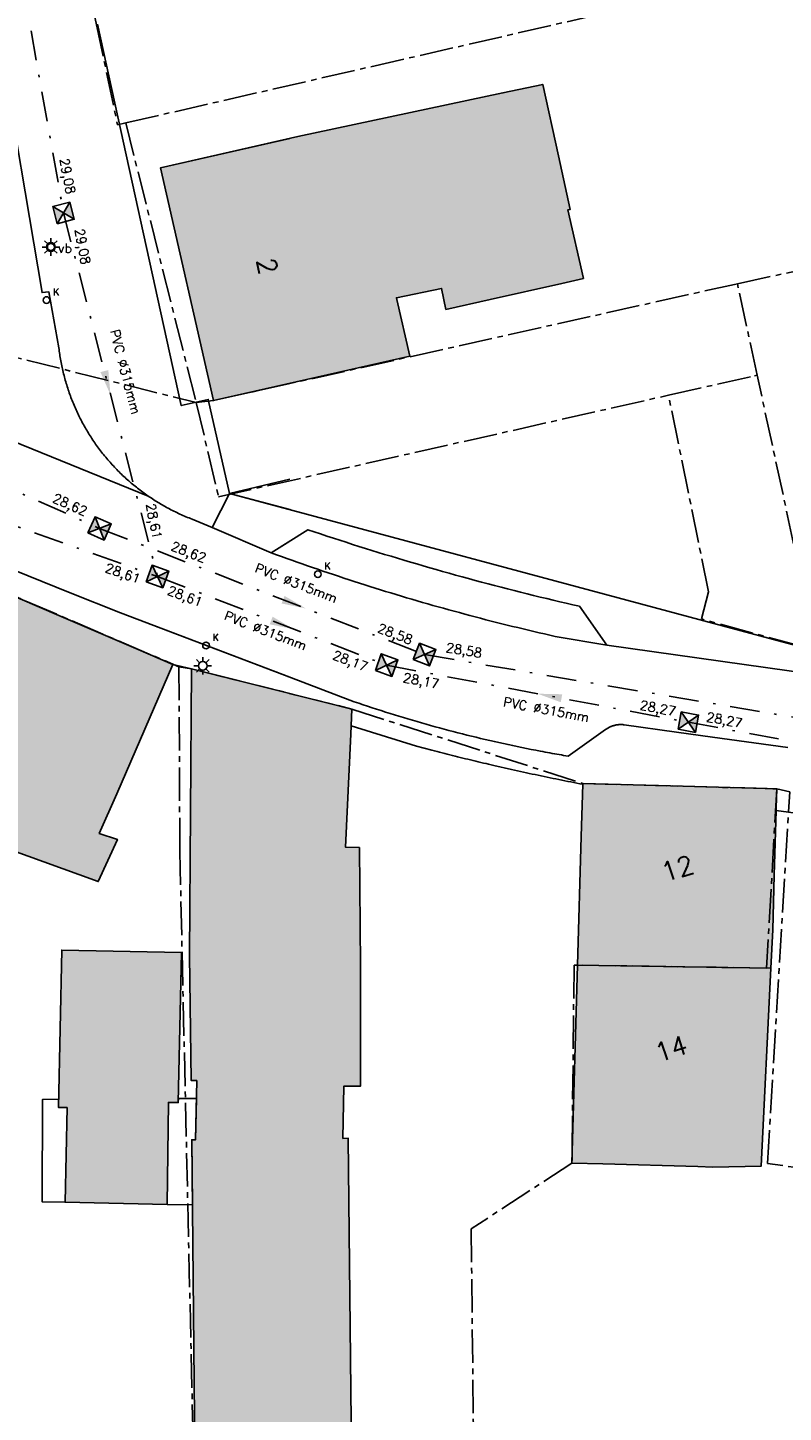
# Model space of a CAD drawing. Header units: metres. Extents: x 202952 to 203755, y 349031 to 349702.
# Tile 61 of 84: x 203429 to 203461, y 349314 to 349373. Entities that reach past the tile are written whole.
import ezdxf
from ezdxf.enums import TextEntityAlignment as Align

# ---------------------------------------------------------------- set-up
doc = ezdxf.new("R2010")
doc.units = ezdxf.units.M
doc.linetypes.add('1-200 CENTER', pattern=[4.28625, 2.8575, -0.47625, 0.47625, -0.47625])
doc.linetypes.add('1-200 DASHDOT', pattern=[2.54, 1.27, -0.635, 0, -0.635])
for name, color, linetype in [('bgt.onbegroeidterreindeel', 252, 'Continuous'), ('PH-BEST-BEBOUWING', 1, 'Continuous'), ('PH-BEST-BEBOUWING-ARCERING', 254, 'Continuous'), ('PH-BEST-BEGROEIIING', 252, 'Continuous'), ('PH-BEST-HUISNUMMER', 7, 'Continuous'), ('PH-BEST-KADASTRALE-GRENS', 240, '1-200 CENTER'), ('PH-BEST-KOLK', 8, 'Continuous'), ('PH-BEST-LICHTMAST-HANDHAVENB', 6, 'Continuous'), ('PH-BEST-PUT-HANDHAVEN', 44, 'Continuous'), ('PH-BEST-RIO-HANDHAVEN-DWA', 44, '1-200 DASHDOT'), ('PH-BEST-RIO-HANDHAVEN-RWA', 44, '1-200 DASHDOT'), ('PH-BEST-RIO-TEKST', 8, 'Continuous'), ('PH-BEST-RIO-TEKST-VLOEIVLAK', 8, 'Continuous'), ('PH-BEST-WEGDEEL', 254, 'Continuous'), ('PH-INM-VERKEERSBORD', 6, 'Continuous')]:
    doc.layers.add(name, color=color, linetype=linetype)
doc.styles.add('RDL_MAATVOERING', font='romans.shx')
doc.styles.add('ROMANS', font='romans.shx')

# ---------------------------------------------------------------- blocks, each defined once
blk = doc.blocks.new('*U50')
blk.add_circle((0, 0), 0.142)
at = {"ltscale": 0.05, "style": 'ROMANS'}
blk.add_text('K', height=0.3, dxfattribs=at).set_placement((0.277, 0.195))
blk = doc.blocks.new('*U27')
blk.add_circle((0, 0), 0.15)
at = {"style": 'RDL_MAATVOERING'}
blk.add_text('vb', height=0.4, dxfattribs=at).set_placement((0.302, -0.254))
blk = doc.blocks.new('*U26')
h = blk.add_hatch(color=256)
h.paths.add_polyline_path([(0, 0), (-0.375, 0.375), (-0.375, -0.375)])
h.paths.add_polyline_path([(0.375, 0.375), (0, 0), (0.375, -0.375)])
for p, q in [((-0.375, -0.375), (0.375, 0.375)), ((-0.375, 0.375), (0.375, -0.375))]:
    blk.add_line(p, q)
blk.add_lwpolyline([(-0.375, -0.375), (0.375, -0.375), (0.375, 0.375), (-0.375, 0.375)], close=True)
blk = doc.blocks.new('Materialisatie')
blk.add_solid([(-1.04, 0.173), (-1.04, -0.173), (0, 0)])
at = {"style": 'ROMANS'}
blk.add_attdef('MATERIALISATIE', (-2.631, 0.657), '', height=0.4, dxfattribs=at)
blk = doc.blocks.new('Lichtmast 2')
at = {"flags": 128}
for points in [[(-0.5, 0), (-0.25, 0)], [(-0.354, 0.354), (-0.177, 0.177)], [(0, 0.25), (0, 0.5)], [(0.177, 0.177), (0.354, 0.354)], [(0.25, 0), (0.5, 0)], [(-0.354, -0.354), (-0.177, -0.177)], [(0, -0.5), (0, -0.25)], [(0.177, -0.177), (0.354, -0.354)]]:
    blk.add_lwpolyline(points, dxfattribs=at)
blk.add_circle((0, 0), 0.25)

msp = doc.modelspace()

# ---------------------------------------------------------------- hatches: boundary and pattern name
at = {"layer": 'PH-BEST-BEBOUWING-ARCERING'}
for points in [[(203446.468, 349362.126), (203446.65, 349361.236), (203448.542, 349361.662), (203451.581, 349362.345), (203452.509, 349362.554), (203451.841, 349365.473), (203451.943, 349365.496), (203451.441, 349367.783), (203450.774, 349370.816), (203449.078, 349370.455), (203440.35, 349368.6), (203434.5, 349367.27), (203436.76, 349357.35), (203445.11, 349359.24), (203444.563, 349361.664), (203444.547, 349361.734)], [(203444.563, 349361.664), (203445.11, 349359.24), (203436.76, 349357.35), (203434.5, 349367.27), (203440.35, 349368.6), (203449.078, 349370.455), (203450.774, 349370.816), (203451.441, 349367.783), (203451.943, 349365.496), (203451.841, 349365.473), (203452.509, 349362.554), (203451.581, 349362.345), (203448.542, 349361.662), (203446.65, 349361.236), (203446.468, 349362.126), (203444.547, 349361.734)], [(203442.496, 349325.927), (203442.266, 349325.921), (203442.304, 349328.143), (203443.008, 349328.144), (203443.017, 349328.438), (203443.013, 349333.289), (203442.965, 349338.31), (203442.38, 349338.32), (203442.601, 349343.145), (203442.617, 349343.488), (203442.65, 349344.21), (203441.583, 349344.477), (203435.82, 349345.92), (203435.731, 349333.713), (203435.808, 349328.381), (203436.043, 349328.383), (203435.991, 349325.86), (203435.832, 349325.862), (203435.976, 349311.104), (203442.014, 349311.163), (203442.639, 349311.169)], [(203435.976, 349311.104), (203435.832, 349325.862), (203435.991, 349325.86), (203436.043, 349328.383), (203435.808, 349328.381), (203435.731, 349333.713), (203435.82, 349345.92), (203441.583, 349344.477), (203442.65, 349344.21), (203442.617, 349343.488), (203442.601, 349343.145), (203442.38, 349338.32), (203442.965, 349338.31), (203443.013, 349333.289), (203443.017, 349328.438), (203443.008, 349328.144), (203442.304, 349328.143), (203442.266, 349325.921), (203442.496, 349325.927), (203442.639, 349311.169), (203442.014, 349311.163)], [(203452.26, 349333.303), (203452.416, 349338.774), (203452.479, 349341.007), (203452.48, 349341.04), (203455.709, 349340.95), (203457.76, 349340.893), (203460.74, 349340.81), (203460.717, 349340.001), (203460.714, 349339.885), (203460.636, 349337.14), (203460.57, 349334.81), (203460.49, 349333.172)], [(203430.154, 349327.238), (203430.295, 349333.944), (203435.392, 349333.837), (203435.257, 349327.444), (203434.834, 349327.453), (203434.784, 349323.106), (203430.435, 349323.198), (203430.52, 349327.23)], [(203458.02, 349324.7), (203457.383, 349324.718), (203453.34, 349324.833), (203452.02, 349324.87), (203452.26, 349333.303), (203460.49, 349333.172), (203460.079, 349324.739)]]:
    msp.add_hatch(color=256, dxfattribs=at).paths.add_polyline_path(points)
for points in [[(203432.639, 349340.605), (203431.889, 349338.914), (203432.666, 349338.656), (203431.845, 349336.862), (203428.044, 349338.24), (203425.141, 349339.292), (203421.166, 349340.733), (203420.583, 349345.135), (203420.49, 349345.84), (203420.764, 349346.477), (203422.414, 349350.314), (203422.471, 349350.447), (203422.86, 349351.35), (203429.252, 349348.595), (203430.27, 349348.156), (203433.554, 349346.742), (203435.02, 349346.11)], [(203430.154, 349327.238), (203430.295, 349333.944), (203435.392, 349333.837), (203435.257, 349327.444), (203434.834, 349327.453), (203434.784, 349323.106), (203430.435, 349323.198), (203430.52, 349327.23)]]:
    msp.add_hatch(color=256, dxfattribs=at).paths.add_polyline_path(points, flags=17)

# ---------------------------------------------------------------- linework, layer by layer
at = {"layer": 'bgt.onbegroeidterreindeel'}
for points in [[(203440, 349368.52), (203434.5, 349367.27), (203436.76, 349357.35), (203440, 349358.083)], [(203428.044, 349338.24), (203431.845, 349336.862), (203432.666, 349338.656), (203431.889, 349338.914), (203432.639, 349340.605), (203435.02, 349346.11), (203435.82, 349345.92), (203435.731, 349333.713), (203435.808, 349328.381), (203436.043, 349328.383), (203435.991, 349325.86), (203435.832, 349325.862), (203435.976, 349311.104)]]:
    msp.add_lwpolyline(points, dxfattribs=at)
msp.add_lwpolyline([(203430.154, 349327.238), (203430.52, 349327.23), (203430.435, 349323.198), (203434.784, 349323.106), (203434.834, 349327.453), (203435.257, 349327.444), (203435.392, 349333.837), (203430.295, 349333.944), (203430.154, 349327.238)], close=True, dxfattribs=at)
at = {"layer": 'PH-BEST-BEBOUWING'}
for points in [[(203444.563, 349361.664), (203445.11, 349359.24), (203436.76, 349357.35), (203434.5, 349367.27), (203440.35, 349368.6), (203449.078, 349370.455), (203450.774, 349370.816), (203451.441, 349367.783), (203451.943, 349365.496), (203451.841, 349365.473), (203452.509, 349362.554), (203451.581, 349362.345), (203448.542, 349361.662), (203446.65, 349361.236), (203446.468, 349362.126), (203444.547, 349361.734), (203444.563, 349361.664)], [(203444.563, 349361.664), (203445.11, 349359.24), (203436.76, 349357.35), (203434.5, 349367.27), (203440.35, 349368.6), (203449.078, 349370.455), (203450.774, 349370.816), (203451.441, 349367.783), (203451.943, 349365.496), (203451.841, 349365.473), (203452.509, 349362.554), (203451.581, 349362.345), (203448.542, 349361.662), (203446.65, 349361.236), (203446.468, 349362.126), (203444.547, 349361.734), (203444.563, 349361.664)], [(203432.639, 349340.605), (203431.889, 349338.914), (203432.666, 349338.656), (203431.845, 349336.862), (203428.044, 349338.24), (203425.141, 349339.292), (203421.166, 349340.733), (203420.583, 349345.135), (203420.49, 349345.84), (203420.764, 349346.477), (203422.414, 349350.314), (203422.471, 349350.447), (203422.86, 349351.35), (203429.252, 349348.595), (203430.27, 349348.156), (203433.554, 349346.742), (203435.02, 349346.11), (203432.639, 349340.605)], [(203435.976, 349311.104), (203435.832, 349325.862), (203435.991, 349325.86), (203436.043, 349328.383), (203435.808, 349328.381), (203435.731, 349333.713), (203435.82, 349345.92), (203441.583, 349344.477), (203442.65, 349344.21), (203442.617, 349343.488), (203442.601, 349343.145), (203442.38, 349338.32), (203442.965, 349338.31), (203443.013, 349333.289), (203443.017, 349328.438), (203443.008, 349328.144), (203442.304, 349328.143), (203442.266, 349325.921), (203442.496, 349325.927), (203442.639, 349311.169), (203442.014, 349311.163), (203435.976, 349311.104)], [(203435.976, 349311.104), (203435.832, 349325.862), (203435.991, 349325.86), (203436.043, 349328.383), (203435.808, 349328.381), (203435.731, 349333.713), (203435.82, 349345.92), (203441.583, 349344.477), (203442.65, 349344.21), (203442.617, 349343.488), (203442.601, 349343.145), (203442.38, 349338.32), (203442.965, 349338.31), (203443.013, 349333.289), (203443.017, 349328.438), (203443.008, 349328.144), (203442.304, 349328.143), (203442.266, 349325.921), (203442.496, 349325.927), (203442.639, 349311.169), (203442.014, 349311.163), (203435.976, 349311.104)], [(203452.26, 349333.303), (203452.416, 349338.774), (203452.479, 349341.007), (203452.48, 349341.04), (203455.709, 349340.95), (203457.76, 349340.893), (203460.74, 349340.81), (203460.717, 349340.001), (203460.714, 349339.885), (203460.636, 349337.14), (203460.57, 349334.81), (203460.49, 349333.172), (203452.26, 349333.303)], [(203430.154, 349327.238), (203430.295, 349333.944), (203435.392, 349333.837), (203435.257, 349327.444), (203434.834, 349327.453), (203434.784, 349323.106), (203430.435, 349323.198), (203430.52, 349327.23), (203430.154, 349327.238)], [(203430.154, 349327.238), (203430.295, 349333.944), (203435.392, 349333.837), (203435.257, 349327.444), (203434.834, 349327.453), (203434.784, 349323.106), (203430.435, 349323.198), (203430.52, 349327.23), (203430.154, 349327.238)], [(203458.02, 349324.7), (203457.383, 349324.718), (203453.34, 349324.833), (203452.02, 349324.87), (203452.26, 349333.303), (203460.49, 349333.172), (203460.079, 349324.739), (203458.02, 349324.7)], [(203430.161, 349327.592), (203430.154, 349327.238), (203430.52, 349327.23), (203430.435, 349323.198), (203429.455, 349323.219), (203429.48, 349327.583), (203430.161, 349327.592)], [(203434.784, 349323.106), (203434.834, 349327.453), (203435.257, 349327.444), (203435.261, 349327.624), (203436.027, 349327.618), (203435.991, 349325.86), (203435.832, 349325.862), (203435.859, 349323.085), (203434.784, 349323.106)]]:
    msp.add_lwpolyline(points, close=True, dxfattribs=at)
at = {"layer": 'PH-BEST-BEGROEIIING'}
msp.add_lwpolyline([(203440, 349352.704), (203437.43, 349353.393), (203440, 349354.004)], dxfattribs=at)
at = {"layer": 'PH-BEST-KADASTRALE-GRENS', "ltscale": 0.5}
for p, q in [((203433.017, 349369.178), (203472.242, 349378.174)), ((203433.017, 349369.178), (203436.023, 349357.264)), ((203459.066, 349362.328), (203464.643, 349363.543)), ((203458.939, 349362.302), (203459.066, 349362.328)), ((203459.906, 349358.431), (203459.066, 349362.328)), ((203420.49, 349361.16), (203436.023, 349357.264)), ((203456.132, 349357.578), (203459.791, 349358.404)), ((203459.791, 349358.404), (203459.906, 349358.431)), ((203462.365, 349347.059), (203459.906, 349358.431)), ((203436.97, 349353.251), (203456.132, 349357.578)), ((203436.023, 349357.264), (203436.97, 349353.251)), ((203460.74, 349340.81), (203461.297, 349340.685))]:
    msp.add_line(p, q, dxfattribs=at)
for points in [[(203430.297, 349380.643), (203430.178, 349380.623), (203431.761, 349373.426), (203432.669, 349369.098), (203433.017, 349369.178)], [(203436.023, 349357.264), (203436.76, 349357.35), (203458.939, 349362.302)], [(203461.783, 349346.883), (203457.533, 349348.047), (203457.837, 349349.207), (203456.132, 349357.578)], [(203419.675, 349352.082), (203422.86, 349351.35), (203435.282, 349346.011)], [(203435.282, 349346.011), (203435.322, 349338.148), (203436.493, 349285.945)], [(203435.282, 349346.011), (203435.322, 349338.148), (203436.493, 349285.945)], [(203435.282, 349346.011), (203435.82, 349345.92), (203442.65, 349344.21), (203452.48, 349341.04), (203460.74, 349340.81)], [(203460.74, 349340.81), (203460.308, 349333.175), (203452.109, 349333.305), (203452.02, 349324.87), (203447.728, 349322.07), (203448.121, 349286.928)], [(203465.123, 349288.364), (203465.238, 349324.175), (203460.339, 349324.85), (203461.297, 349340.685)]]:
    msp.add_lwpolyline(points, dxfattribs=at)
at = {"layer": 'PH-BEST-RIO-HANDHAVEN-DWA'}
for p, q in [((203419.664, 349357.376), (203431.904, 349351.904)), ((203431.904, 349351.904), (203445.744, 349346.528)), ((203445.744, 349346.528), (203492.896, 349338.528))]:
    msp.add_line(p, q, dxfattribs=at)
at = {"layer": 'PH-BEST-RIO-HANDHAVEN-RWA'}
for p, q in [((203422.048, 349412.096), (203430.368, 349365.344)), ((203430.368, 349365.344), (203434.368, 349349.856)), ((203416.704, 349356.16), (203434.368, 349349.856)), ((203434.368, 349349.856), (203444.128, 349346.08)), ((203444.128, 349346.08), (203456.976, 349343.648)), ((203456.976, 349343.648), (203493.808, 349336.864))]:
    msp.add_line(p, q, dxfattribs=at)
at = {"layer": 'PH-BEST-WEGDEEL'}
for points in [[(203431.817, 349373.393), (203435.382, 349357.138), (203436.528, 349357.397), (203437.43, 349353.393), (203436.692, 349351.938), (203435.844, 349352.299), (203435.778, 349352.325), (203435.713, 349352.351), (203435.648, 349352.377), (203435.583, 349352.404), (203435.518, 349352.431), (203435.453, 349352.459), (203435.389, 349352.488), (203435.325, 349352.517), (203435.261, 349352.547), (203435.197, 349352.577), (203435.134, 349352.607), (203435.07, 349352.638), (203435.007, 349352.669), (203434.944, 349352.701), (203434.882, 349352.734), (203434.82, 349352.767), (203434.758, 349352.801), (203434.696, 349352.835), (203434.635, 349352.87), (203434.574, 349352.905), (203434.513, 349352.94), (203434.452, 349352.976), (203434.392, 349353.012), (203434.332, 349353.049), (203434.272, 349353.087), (203434.213, 349353.125), (203434.154, 349353.163), (203434.095, 349353.202), (203434.037, 349353.241), (203433.979, 349353.28), (203433.921, 349353.32), (203433.863, 349353.361), (203433.806, 349353.402), (203433.749, 349353.444), (203433.692, 349353.486), (203433.636, 349353.528), (203433.58, 349353.571), (203433.525, 349353.614), (203433.47, 349353.658), (203433.415, 349353.702), (203433.36, 349353.746), (203433.306, 349353.791), (203433.252, 349353.837), (203433.199, 349353.883), (203433.146, 349353.929), (203433.093, 349353.976), (203433.041, 349354.023), (203432.989, 349354.07), (203432.937, 349354.118), (203432.886, 349354.166), (203432.835, 349354.215), (203432.785, 349354.264), (203432.735, 349354.314), (203432.685, 349354.364), (203432.636, 349354.414), (203432.587, 349354.465), (203432.538, 349354.516), (203432.49, 349354.567), (203432.442, 349354.619), (203432.395, 349354.671), (203432.348, 349354.724), (203432.302, 349354.777), (203432.256, 349354.83), (203432.21, 349354.884), (203432.165, 349354.938), (203432.12, 349354.992), (203432.076, 349355.047), (203432.032, 349355.102), (203431.989, 349355.158), (203431.946, 349355.214), (203431.903, 349355.27), (203431.861, 349355.326), (203431.819, 349355.383), (203431.778, 349355.44), (203431.737, 349355.497), (203431.697, 349355.555), (203431.657, 349355.613), (203431.618, 349355.671), (203431.579, 349355.73), (203431.54, 349355.789), (203431.502, 349355.848), (203431.464, 349355.908), (203431.427, 349355.968), (203431.391, 349356.028), (203431.355, 349356.088), (203431.319, 349356.149), (203431.284, 349356.21), (203431.249, 349356.271), (203431.215, 349356.333), (203431.182, 349356.395), (203431.149, 349356.457), (203431.116, 349356.519), (203431.084, 349356.582), (203431.052, 349356.645), (203431.021, 349356.708), (203430.99, 349356.771), (203430.96, 349356.835), (203430.93, 349356.899), (203430.901, 349356.963), (203430.872, 349357.027), (203430.844, 349357.091), (203430.816, 349357.156), (203430.789, 349357.221), (203430.762, 349357.286), (203430.736, 349357.352), (203430.71, 349357.418), (203430.685, 349357.483), (203430.66, 349357.549), (203430.636, 349357.615), (203430.613, 349357.682), (203430.59, 349357.748), (203430.568, 349357.815), (203430.546, 349357.882), (203430.524, 349357.949), (203430.503, 349358.016), (203430.483, 349358.084), (203430.463, 349358.151), (203430.444, 349358.219), (203430.425, 349358.287), (203430.406, 349358.355), (203430.389, 349358.423), (203430.372, 349358.492), (203430.355, 349358.56), (203430.339, 349358.629), (203430.323, 349358.697), (203430.308, 349358.766), (203430.293, 349358.835), (203430.279, 349358.904), (203430.266, 349358.973), (203430.253, 349359.042), (203430.241, 349359.112), (203430.229, 349359.181), (203430.218, 349359.251), (203430.207, 349359.32), (203430.197, 349359.39), (203430.187, 349359.46), (203430.178, 349359.529), (203430.17, 349359.599), (203429.739, 349361.984), (203429.456, 349361.953), (203427.637, 349372.64)], [(203427.637, 349372.64), (203429.456, 349361.953), (203429.739, 349361.984), (203430.17, 349359.599), (203430.178, 349359.529), (203430.187, 349359.46), (203430.197, 349359.39), (203430.207, 349359.32), (203430.218, 349359.251), (203430.229, 349359.181), (203430.241, 349359.112), (203430.253, 349359.042), (203430.266, 349358.973), (203430.279, 349358.904), (203430.293, 349358.835), (203430.308, 349358.766), (203430.323, 349358.697), (203430.339, 349358.629), (203430.355, 349358.56), (203430.372, 349358.492), (203430.389, 349358.423), (203430.406, 349358.355), (203430.425, 349358.287), (203430.444, 349358.219), (203430.463, 349358.151), (203430.483, 349358.084), (203430.503, 349358.016), (203430.524, 349357.949), (203430.546, 349357.882), (203430.568, 349357.815), (203430.59, 349357.748), (203430.613, 349357.682), (203430.636, 349357.615), (203430.66, 349357.549), (203430.685, 349357.483), (203430.71, 349357.418), (203430.736, 349357.352), (203430.762, 349357.286), (203430.789, 349357.221), (203430.816, 349357.156), (203430.844, 349357.091), (203430.872, 349357.027), (203430.901, 349356.963), (203430.93, 349356.899), (203430.96, 349356.835), (203430.99, 349356.771), (203431.021, 349356.708), (203431.052, 349356.645), (203431.084, 349356.582), (203431.116, 349356.519), (203431.149, 349356.457), (203431.182, 349356.395), (203431.215, 349356.333), (203431.249, 349356.271), (203431.284, 349356.21), (203431.319, 349356.149), (203431.355, 349356.088), (203431.391, 349356.028), (203431.427, 349355.968), (203431.464, 349355.908), (203431.502, 349355.848), (203431.54, 349355.789), (203431.579, 349355.73), (203431.618, 349355.671), (203431.657, 349355.613), (203431.697, 349355.555), (203431.737, 349355.497), (203431.778, 349355.44), (203431.819, 349355.383), (203431.861, 349355.326), (203431.903, 349355.27), (203431.946, 349355.214), (203431.989, 349355.158), (203432.032, 349355.102), (203432.076, 349355.047), (203432.12, 349354.992), (203432.165, 349354.938), (203432.21, 349354.884), (203432.256, 349354.83), (203432.302, 349354.777), (203432.348, 349354.724), (203432.395, 349354.671), (203432.442, 349354.619), (203432.49, 349354.567), (203432.538, 349354.516), (203432.587, 349354.465), (203432.636, 349354.414), (203432.685, 349354.364), (203432.735, 349354.314), (203432.785, 349354.264), (203432.835, 349354.215), (203432.886, 349354.166), (203432.937, 349354.118), (203432.989, 349354.07), (203433.041, 349354.023), (203433.093, 349353.976), (203433.146, 349353.929), (203433.199, 349353.883), (203433.252, 349353.837), (203433.306, 349353.791), (203433.36, 349353.746), (203433.415, 349353.702), (203433.47, 349353.658), (203433.525, 349353.614), (203433.58, 349353.571), (203433.636, 349353.528), (203433.692, 349353.486), (203433.749, 349353.444), (203433.806, 349353.402), (203433.863, 349353.361), (203433.921, 349353.32), (203433.979, 349353.28), (203421.538, 349358.333)], [(203421.538, 349358.333), (203433.979, 349353.28), (203434.037, 349353.241), (203434.095, 349353.202), (203434.154, 349353.163), (203434.213, 349353.125), (203434.272, 349353.087), (203434.332, 349353.049), (203434.392, 349353.012), (203434.452, 349352.976), (203434.513, 349352.94), (203434.574, 349352.905), (203434.635, 349352.87), (203434.696, 349352.835), (203434.758, 349352.801), (203434.82, 349352.767), (203434.882, 349352.734), (203434.944, 349352.701), (203435.007, 349352.669), (203435.07, 349352.638), (203435.134, 349352.607), (203435.197, 349352.577), (203435.261, 349352.547), (203435.325, 349352.517), (203435.389, 349352.488), (203435.453, 349352.459), (203435.518, 349352.431), (203435.583, 349352.404), (203435.648, 349352.377), (203435.713, 349352.351), (203435.778, 349352.325), (203435.844, 349352.299), (203436.692, 349351.938), (203439.215, 349350.866), (203439.435, 349350.786), (203439.654, 349350.706), (203439.874, 349350.627), (203440, 349350.582)], [(203421.538, 349358.333), (203433.979, 349353.28), (203434.037, 349353.241), (203434.095, 349353.202), (203434.154, 349353.163), (203434.213, 349353.125), (203434.272, 349353.087), (203434.332, 349353.049), (203434.392, 349353.012), (203434.452, 349352.976), (203434.513, 349352.94), (203434.574, 349352.905), (203434.635, 349352.87), (203434.696, 349352.835), (203434.758, 349352.801), (203434.82, 349352.767), (203434.882, 349352.734), (203434.944, 349352.701), (203435.007, 349352.669), (203435.07, 349352.638), (203435.134, 349352.607), (203435.197, 349352.577), (203435.261, 349352.547), (203435.325, 349352.517), (203435.389, 349352.488), (203435.453, 349352.459), (203435.518, 349352.431), (203435.583, 349352.404), (203435.648, 349352.377), (203435.713, 349352.351), (203435.778, 349352.325), (203435.844, 349352.299), (203436.692, 349351.938), (203439.215, 349350.866), (203439.435, 349350.786), (203439.654, 349350.706), (203439.874, 349350.627), (203440.094, 349350.548), (203440.314, 349350.47), (203440.534, 349350.392), (203440.755, 349350.315), (203440.975, 349350.239), (203441.196, 349350.163), (203441.417, 349350.088), (203441.639, 349350.013), (203441.86, 349349.938), (203442.082, 349349.864), (203442.304, 349349.791), (203442.526, 349349.718), (203442.748, 349349.646), (203442.97, 349349.574), (203443.193, 349349.503), (203443.415, 349349.432), (203443.638, 349349.362), (203443.861, 349349.293), (203444.084, 349349.224), (203444.307, 349349.156), (203444.531, 349349.088), (203444.755, 349349.02), (203444.979, 349348.953), (203445.203, 349348.887), (203445.427, 349348.821), (203445.651, 349348.756), (203445.876, 349348.692), (203446.1, 349348.628), (203446.325, 349348.564), (203446.55, 349348.501), (203446.775, 349348.439), (203447, 349348.377), (203447.226, 349348.316), (203447.452, 349348.255), (203447.677, 349348.195), (203447.903, 349348.135), (203448.129, 349348.076), (203448.356, 349348.017), (203448.582, 349347.959), (203448.809, 349347.901), (203449.035, 349347.844), (203449.262, 349347.788), (203449.489, 349347.732), (203449.716, 349347.677), (203449.943, 349347.623), (203450.17, 349347.569), (203450.398, 349347.515), (203450.625, 349347.462), (203450.853, 349347.409), (203451.08, 349347.357), (203451.308, 349347.306), (203453.51, 349346.929), (203462.271, 349345.692)], [(203440, 349344.873), (203435.82, 349345.92), (203435.02, 349346.11), (203433.554, 349346.742), (203430.27, 349348.156), (203429.252, 349348.595), (203422.86, 349351.35), (203422.471, 349350.447), (203420.991, 349350.793), (203416.926, 349351.762), (203416.94, 349351.82), (203409.98, 349353.49), (203409.949, 349353.534), (203403.719, 349354.887)], [(203440, 349351.362), (203439.215, 349350.866), (203436.692, 349351.938), (203437.43, 349353.393), (203440, 349352.704)], [(203462.271, 349345.692), (203453.51, 349346.929), (203452.336, 349348.586), (203452.057, 349348.65), (203451.779, 349348.715), (203451.5, 349348.781), (203451.222, 349348.847), (203450.943, 349348.914), (203450.665, 349348.981), (203450.387, 349349.049), (203450.109, 349349.118), (203449.831, 349349.188), (203449.554, 349349.258), (203449.276, 349349.329), (203448.999, 349349.4), (203448.722, 349349.472), (203448.446, 349349.545), (203448.169, 349349.619), (203447.893, 349349.693), (203447.616, 349349.768), (203447.34, 349349.843), (203447.064, 349349.919), (203446.788, 349349.996), (203446.513, 349350.073), (203446.238, 349350.151), (203445.963, 349350.23), (203445.688, 349350.309), (203445.413, 349350.39), (203445.139, 349350.471), (203444.864, 349350.552), (203444.59, 349350.634), (203444.316, 349350.716), (203444.042, 349350.799), (203443.768, 349350.883), (203443.495, 349350.968), (203443.222, 349351.053), (203442.949, 349351.139), (203442.676, 349351.226), (203442.403, 349351.313), (203442.131, 349351.401), (203441.859, 349351.49), (203441.587, 349351.579), (203441.315, 349351.669), (203441.043, 349351.759), (203440.772, 349351.85), (203439.215, 349350.866), (203436.692, 349351.938), (203437.43, 349353.393), (203437.43, 349353.393), (203457.641, 349347.972), (203462.195, 349346.75)], [(203422.888, 349352.294), (203430.658, 349349.164), (203432.797, 349348.303), (203440, 349345.564)], [(203440, 349345.564), (203432.797, 349348.303), (203430.658, 349349.164), (203422.888, 349352.294)], [(203422.888, 349352.294), (203430.658, 349349.164), (203432.797, 349348.303), (203440.074, 349345.536), (203442.561, 349344.589), (203442.75, 349344.524), (203442.939, 349344.459), (203443.129, 349344.395), (203443.319, 349344.331), (203443.509, 349344.268), (203443.699, 349344.206), (203443.889, 349344.145), (203444.08, 349344.084), (203444.271, 349344.024), (203444.462, 349343.964), (203444.653, 349343.905), (203444.845, 349343.847), (203445.037, 349343.79), (203445.229, 349343.733), (203445.421, 349343.677), (203445.613, 349343.622), (203445.805, 349343.567), (203445.998, 349343.513), (203446.191, 349343.459), (203446.384, 349343.406), (203446.577, 349343.354), (203446.77, 349343.303), (203446.964, 349343.252), (203447.158, 349343.202), (203447.352, 349343.153), (203447.546, 349343.104), (203447.74, 349343.056), (203447.935, 349343.009), (203448.129, 349342.962), (203448.324, 349342.916), (203448.519, 349342.871), (203448.714, 349342.826), (203448.909, 349342.782), (203449.104, 349342.739), (203449.3, 349342.696), (203449.495, 349342.654), (203449.691, 349342.613), (203449.887, 349342.572), (203450.083, 349342.532), (203450.279, 349342.493), (203450.476, 349342.455), (203450.672, 349342.417), (203450.773, 349342.397), (203450.875, 349342.378), (203450.976, 349342.359), (203451.078, 349342.34), (203451.179, 349342.322), (203451.281, 349342.304), (203451.376, 349342.287), (203451.472, 349342.27), (203451.567, 349342.253), (203451.663, 349342.236), (203451.758, 349342.22), (203451.854, 349342.204), (203453.452, 349343.333), (203453.475, 349343.35), (203453.498, 349343.366), (203453.521, 349343.381), (203453.545, 349343.396), (203453.569, 349343.41), (203453.593, 349343.423), (203453.618, 349343.436), (203453.643, 349343.448), (203453.668, 349343.46), (203453.694, 349343.471), (203453.72, 349343.481), (203453.746, 349343.49), (203453.772, 349343.499), (203453.799, 349343.507), (203453.826, 349343.515), (203453.853, 349343.522), (203453.88, 349343.528), (203453.908, 349343.533), (203453.936, 349343.537), (203453.963, 349343.541), (203453.991, 349343.544), (203454.019, 349343.546), (203454.046, 349343.548), (203454.074, 349343.549), (203454.102, 349343.549), (203454.13, 349343.549), (203454.158, 349343.548), (203454.186, 349343.546), (203454.213, 349343.543), (203454.241, 349343.54), (203456.465, 349343.23), (203458.003, 349343.015), (203461.214, 349342.567)], [(203461.214, 349342.567), (203458.003, 349343.015), (203456.465, 349343.23), (203454.241, 349343.54), (203454.213, 349343.543), (203454.186, 349343.546), (203454.158, 349343.548), (203454.13, 349343.549), (203454.102, 349343.549), (203454.074, 349343.549), (203454.046, 349343.548), (203454.019, 349343.546), (203453.991, 349343.544), (203453.963, 349343.541), (203453.936, 349343.537), (203453.908, 349343.533), (203453.88, 349343.528), (203453.853, 349343.522), (203453.826, 349343.515), (203453.799, 349343.507), (203453.772, 349343.499), (203453.746, 349343.49), (203453.72, 349343.481), (203453.694, 349343.471), (203453.668, 349343.46), (203453.643, 349343.448), (203453.618, 349343.436), (203453.593, 349343.423), (203453.569, 349343.41), (203453.545, 349343.396), (203453.521, 349343.381), (203453.498, 349343.366), (203453.475, 349343.35), (203453.452, 349343.333), (203451.854, 349342.204), (203451.758, 349342.22), (203451.663, 349342.236), (203451.567, 349342.253), (203451.472, 349342.27), (203451.376, 349342.287), (203451.281, 349342.304), (203451.179, 349342.322), (203451.078, 349342.34), (203450.976, 349342.359), (203450.875, 349342.378), (203450.773, 349342.397), (203450.672, 349342.417), (203450.476, 349342.455), (203450.279, 349342.493), (203450.083, 349342.532), (203449.887, 349342.572), (203449.691, 349342.613), (203449.495, 349342.654), (203449.3, 349342.696), (203449.104, 349342.739), (203448.909, 349342.782), (203448.714, 349342.826), (203448.519, 349342.871), (203448.324, 349342.916), (203448.129, 349342.962), (203447.935, 349343.009), (203447.74, 349343.056), (203447.546, 349343.104), (203447.352, 349343.153), (203447.158, 349343.202), (203446.964, 349343.252), (203446.77, 349343.303), (203446.577, 349343.354), (203446.384, 349343.406), (203446.191, 349343.459), (203445.998, 349343.513), (203445.805, 349343.567), (203445.613, 349343.622), (203445.421, 349343.677), (203445.229, 349343.733), (203445.037, 349343.79), (203444.845, 349343.847), (203444.653, 349343.905), (203444.462, 349343.964), (203444.271, 349344.024), (203444.08, 349344.084), (203443.889, 349344.145), (203443.699, 349344.206), (203443.509, 349344.268), (203443.319, 349344.331), (203443.129, 349344.395), (203442.939, 349344.459), (203442.75, 349344.524), (203442.561, 349344.589), (203440.074, 349345.536), (203432.797, 349348.303), (203430.658, 349349.164), (203422.888, 349352.294)], [(203465.848, 349339.193), (203460.714, 349339.885), (203460.717, 349340.001), (203460.74, 349340.81), (203457.76, 349340.893), (203455.709, 349340.95), (203452.48, 349341.04), (203452.479, 349341.007), (203452.352, 349341.031), (203452.226, 349341.055), (203452.099, 349341.08), (203451.972, 349341.105), (203451.846, 349341.13), (203451.719, 349341.155), (203451.592, 349341.181), (203451.466, 349341.206), (203451.339, 349341.232), (203451.213, 349341.258), (203451.086, 349341.284), (203450.96, 349341.31), (203450.834, 349341.336), (203450.707, 349341.362), (203450.581, 349341.389), (203450.455, 349341.416), (203450.329, 349341.443), (203450.203, 349341.47), (203450.077, 349341.497), (203449.95, 349341.525), (203449.824, 349341.552), (203449.698, 349341.58), (203449.572, 349341.607), (203449.446, 349341.635), (203448.691, 349341.807), (203448.581, 349341.833), (203448.47, 349341.858), (203448.36, 349341.884), (203448.25, 349341.91), (203448.14, 349341.936), (203448.03, 349341.962), (203447.92, 349341.988), (203447.81, 349342.014), (203447.7, 349342.041), (203447.59, 349342.068), (203447.48, 349342.095), (203447.37, 349342.122), (203447.26, 349342.149), (203447.151, 349342.176), (203447.041, 349342.203), (203446.931, 349342.23), (203446.822, 349342.258), (203446.712, 349342.286), (203446.602, 349342.313), (203446.493, 349342.341), (203446.383, 349342.369), (203446.273, 349342.397), (203446.164, 349342.425), (203446.054, 349342.454), (203445.398, 349342.627), (203442.617, 349343.488), (203442.65, 349344.21), (203441.583, 349344.477), (203435.82, 349345.92), (203435.02, 349346.11), (203433.554, 349346.742), (203430.27, 349348.156), (203429.252, 349348.595), (203422.86, 349351.35)], [(203440, 349350.582), (203439.874, 349350.627), (203439.654, 349350.706), (203439.435, 349350.786), (203439.215, 349350.866), (203440, 349351.362)]]:
    msp.add_lwpolyline(points, dxfattribs=at)
msp.add_lwpolyline([(203439.215, 349350.866), (203440.772, 349351.85), (203441.043, 349351.759), (203441.315, 349351.669), (203441.587, 349351.579), (203441.859, 349351.49), (203442.131, 349351.401), (203442.403, 349351.313), (203442.676, 349351.226), (203442.949, 349351.139), (203443.222, 349351.053), (203443.495, 349350.968), (203443.768, 349350.883), (203444.042, 349350.799), (203444.316, 349350.716), (203444.59, 349350.634), (203444.864, 349350.552), (203445.139, 349350.471), (203445.413, 349350.39), (203445.688, 349350.309), (203445.963, 349350.23), (203446.238, 349350.151), (203446.513, 349350.073), (203446.788, 349349.996), (203447.064, 349349.919), (203447.34, 349349.843), (203447.616, 349349.768), (203447.893, 349349.693), (203448.169, 349349.619), (203448.446, 349349.545), (203448.722, 349349.472), (203448.999, 349349.4), (203449.276, 349349.329), (203449.554, 349349.258), (203449.831, 349349.188), (203450.109, 349349.118), (203450.387, 349349.049), (203450.665, 349348.981), (203450.943, 349348.914), (203451.222, 349348.847), (203451.5, 349348.781), (203451.779, 349348.715), (203452.057, 349348.65), (203452.336, 349348.586), (203453.51, 349346.929), (203451.308, 349347.306), (203451.08, 349347.357), (203450.853, 349347.409), (203450.625, 349347.462), (203450.398, 349347.515), (203450.17, 349347.569), (203449.943, 349347.623), (203449.716, 349347.677), (203449.489, 349347.732), (203449.262, 349347.788), (203449.035, 349347.844), (203448.809, 349347.901), (203448.582, 349347.959), (203448.356, 349348.017), (203448.129, 349348.076), (203447.903, 349348.135), (203447.677, 349348.195), (203447.452, 349348.255), (203447.226, 349348.316), (203447, 349348.377), (203446.775, 349348.439), (203446.55, 349348.501), (203446.325, 349348.564), (203446.1, 349348.628), (203445.876, 349348.692), (203445.651, 349348.756), (203445.427, 349348.821), (203445.203, 349348.887), (203444.979, 349348.953), (203444.755, 349349.02), (203444.531, 349349.088), (203444.307, 349349.156), (203444.084, 349349.224), (203443.861, 349349.293), (203443.638, 349349.362), (203443.415, 349349.432), (203443.193, 349349.503), (203442.97, 349349.574), (203442.748, 349349.646), (203442.526, 349349.718), (203442.304, 349349.791), (203442.082, 349349.864), (203441.86, 349349.938), (203441.639, 349350.013), (203441.417, 349350.088), (203441.196, 349350.163), (203440.975, 349350.239), (203440.755, 349350.315), (203440.534, 349350.392), (203440.314, 349350.47), (203440.094, 349350.548), (203439.874, 349350.627), (203439.654, 349350.706), (203439.435, 349350.786), (203439.215, 349350.866)], close=True, dxfattribs=at)

# ---------------------------------------------------------------- block references
at = {"layer": 'PH-BEST-KOLK', "color": 9}
for p in [(203429.645, 349361.633), (203436.436, 349346.92)]:
    msp.add_blockref('*U50', p, dxfattribs=at)
at = {"layer": 'PH-BEST-KOLK'}
for p in [(203429.645, 349361.633), (203441.199, 349349.954), (203436.436, 349346.92)]:
    msp.add_blockref('*U50', p, dxfattribs=at)
at = {"layer": 'PH-BEST-LICHTMAST-HANDHAVENB', "color": 9, "xscale": 0.75, "yscale": 0.75, "zscale": 0.75}
for p in [(203429.83, 349363.892), (203436.298, 349346.05)]:
    msp.add_blockref('Lichtmast 2', p, dxfattribs=at)
at = {"layer": 'PH-BEST-LICHTMAST-HANDHAVENB', "xscale": 0.75, "yscale": 0.75, "zscale": 0.75}
for p in [(203429.83, 349363.892), (203436.298, 349346.05)]:
    msp.add_blockref('Lichtmast 2', p, dxfattribs=at)
at = {"layer": 'PH-BEST-PUT-HANDHAVEN'}
for p, rotation in [((203430.368, 349365.344), 14.48103437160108), ((203431.904, 349351.904), 335.9125476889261), ((203434.369, 349349.858), 340.3337000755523), ((203445.743, 349346.531), 338.7718731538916), ((203444.127, 349346.083), 340.3337000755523), ((203456.974, 349343.651), 349.7843663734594)]:
    msp.add_blockref('*U26', p, dxfattribs=dict(at, rotation=rotation))
at = {"layer": 'PH-BEST-RIO-TEKST'}
for p, rotation in [((203432.368, 349357.6), 284.4810343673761), ((203440.688, 349348.492), 338.7718731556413)]:
    msp.add_blockref('Materialisatie', p, dxfattribs=dict(at, rotation=rotation)).add_auto_attribs({'MATERIALISATIE': 'PVC %%c315mm '})
ref = msp.add_blockref('Materialisatie', (203440.181, 349347.607), dxfattribs=dict(at, rotation=338.8498126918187))
ref.add_attrib('MATERIALISATIE', 'PVC %%c315mm ', (203437.169, 349348.03), dxfattribs={"layer": '0', "height": 0.4, "rotation": 338.84981, "style": 'ROMANS'})
ref = msp.add_blockref('Materialisatie', (203450.552, 349344.864), dxfattribs=dict(at, rotation=169.2812916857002))
ref.add_attrib('MATERIALISATIE', 'PVC %%c315mm ', (203449.064, 349344.336), dxfattribs={"layer": '0', "height": 0.4, "rotation": 349.28129, "style": 'ROMANS'})
at = {"layer": 'PH-INM-VERKEERSBORD', "color": 9}
msp.add_blockref('*U27', (203429.83, 349363.892), dxfattribs=at)

# ---------------------------------------------------------------- texts
at = {"layer": 'PH-BEST-HUISNUMMER', "style": 'ROMANS'}
for s, rotation, p in [('2', 282.8, (203439.043, 349363.084)), ('12', 17.9, (203456.511, 349337.426)), ('14', 17.9, (203456.24, 349329.739))]:
    msp.add_text(s, height=0.8, rotation=rotation, dxfattribs=at).set_placement(p, align=Align.MIDDLE_CENTER)
at = {"layer": 'PH-BEST-RIO-TEKST-VLOEIVLAK', "style": 'ROMANS'}
for s, rotation, p in [('29,08', 281.19875, (203430.541, 349366.913)), ('29,08', 281.19875, (203431.184, 349363.914)), ('28,62', 335.91255, (203430.647, 349352.916)), ('28,61', 281.19875, (203434.219, 349352.212)), ('28,62', 338.77187, (203435.698, 349350.902)), ('28,61', 340.35933, (203432.895, 349349.992)), ('28,61', 338.80311, (203435.546, 349349.017)), ('28,58', 338.77187, (203444.491, 349347.411)), ('28,58', 350.36837, (203447.423, 349346.715)), ('28,17', 338.80311, (203442.581, 349346.263)), ('28,17', 349.27762, (203445.597, 349345.419)), ('28,27', 349.27762, (203455.677, 349344.251)), ('28,27', 349.27762, (203458.51, 349343.746))]:
    msp.add_text(s, height=0.4, rotation=rotation, dxfattribs=at).set_placement(p, align=Align.MIDDLE_CENTER)

doc.saveas('drawing.dxf')
